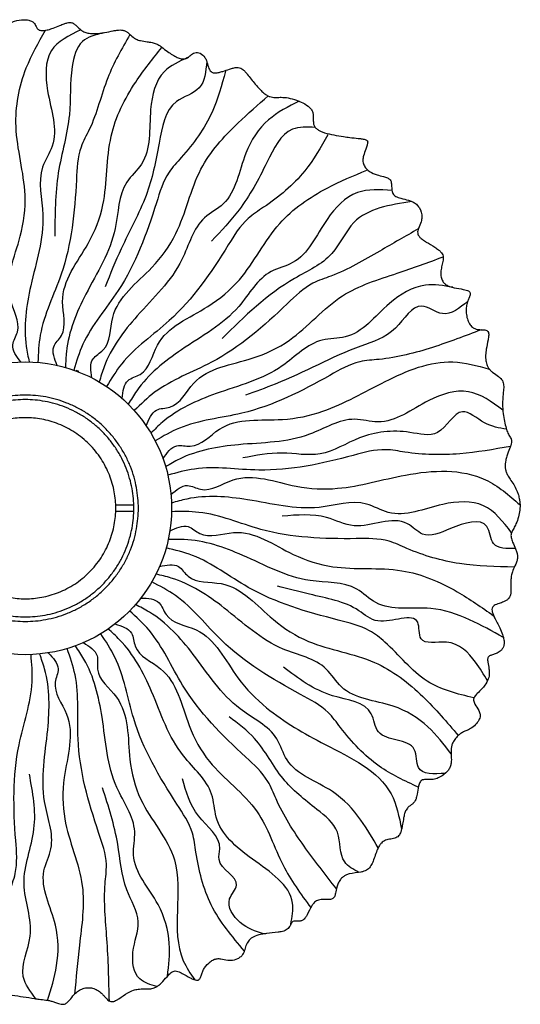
# Model space of a CAD drawing. Header units: centimetres. Extents: x -22 to 101, y -209 to 0.
# Tile 2 of 7: x 0 to 22, y -209 to -166. Entities that reach past the tile are written whole.
import ezdxf

# ---------------------------------------------------------------- set-up
doc = ezdxf.new("R2010")
doc.units = ezdxf.units.CM
doc.header["$MEASUREMENT"] = 0

# ---------------------------------------------------------------- blocks, each defined once
blk = doc.blocks.new('COAU04')
blk.add_circle((0, -187.282), 6.47)
for points, knots in [([(-2.34, -165.994), (-2.312, -165.974), (-2.268, -165.941), (-2.203, -165.905), (-2.147, -165.887), (-2.074, -165.886), (-2.004, -165.911), (-1.891, -165.963), (-1.774, -166.027), (-1.629, -166.083), (-1.504, -166.111), (-1.335, -166.105), (-1.171, -166.053), (-0.938, -165.957), (-0.724, -165.852), (-0.408, -165.734), (-0.129, -165.683), (0.141, -165.702), (0.281, -165.752), (0.36, -165.813), (0.434, -165.901), (0.482, -166.01), (0.551, -166.108), (0.61, -166.154), (0.703, -166.181), (0.839, -166.176), (1.024, -166.136), (1.259, -166.06), (1.429, -165.992), (1.525, -165.952)], [0, 0, 0, 0, 0.101133, 0.16671, 0.223261, 0.275817, 0.382184, 0.443978, 0.64979, 0.78001, 0.909422, 1.033549, 1.283048, 1.41931, 1.793093, 1.995853, 2.429465, 2.636523, 2.803751, 2.868471, 2.933575, 3.146814, 3.219813, 3.292981, 3.367801, 3.507551, 3.696332, 3.9365, 4.246652, 4.246652, 4.246652, 4.246652]), ([(-0.204, -180.816), (-0.392, -180.565), (-0.714, -180.135), (-0.084, -179.214), (-1.158, -177.599), (-0.171, -175.589), (0.133, -173.03), (-0.639, -170.574), (-0.159, -168.008), (0.584, -166.705), (0.893, -166.163)], [0, 0, 0, 0, 0.836412, 1.432654, 2.930971, 5.739565, 7.568621, 10.625694, 13.248996, 15.117047, 15.117047, 15.117047, 15.117047]), ([(2.454, -166.142), (1.938, -166.393), (0.841, -166.927), (0.909, -169.119), (1.578, -170.875), (0.443, -172.51), (1.048, -174.72), (0.192, -177.258), (-0.122, -179.482), (0.125, -180.587), (0.175, -180.815)], [0, 0, 0, 0, 1.586222, 3.377506, 5.822367, 6.853883, 8.954358, 12.129803, 14.819043, 15.518137, 15.518137, 15.518137, 15.518137]), ([(1.525, -165.952), (1.59, -165.926), (1.698, -165.881), (1.845, -165.833), (1.958, -165.814), (2.074, -165.822), (2.166, -165.875), (2.282, -165.979), (2.393, -166.1), (2.553, -166.217), (2.728, -166.281), (2.978, -166.317), (3.242, -166.306), (3.563, -166.258), (3.811, -166.199), (4.04, -166.158), (4.181, -166.145), (4.294, -166.151), (4.394, -166.177), (4.466, -166.216), (4.525, -166.259), (4.621, -166.338), (4.731, -166.453), (4.912, -166.569), (5.126, -166.633), (5.292, -166.655), (5.391, -166.669)], [0, 0, 0, 0, 0.21246, 0.350996, 0.463284, 0.554975, 0.694913, 0.77158, 1.024123, 1.18505, 1.364858, 1.577363, 1.938853, 2.15378, 2.551633, 2.703207, 2.853573, 2.974154, 3.040236, 3.163685, 3.217727, 3.259922, 3.533862, 3.694402, 3.899147, 4.198972, 4.198972, 4.198972, 4.198972]), ([(4.626, -166.347), (4.268, -166.974), (3.505, -168.306), (3.118, -170.1), (2.31, -171.483), (2.236, -173.715), (1.949, -176.554), (0.634, -179.074), (0.575, -180.431), (0.558, -180.836)], [0, 0, 0, 0, 2.156525, 4.581335, 5.433655, 6.891166, 11.12583, 13.967574, 15.175792, 15.175792, 15.175792, 15.175792]), ([(3.449, -166.274), (3.105, -166.361), (2.35, -166.55), (1.924, -168.117), (2.087, -170.043), (1.311, -172.513), (1.309, -174.325), (1.308, -175.264)], [0, 0, 0, 0, 0.996184, 2.186551, 4.326353, 6.936085, 9.747957, 9.747957, 9.747957, 9.747957]), ([(1.411, -180.968), (1.291, -180.678), (1.086, -180.182), (1.925, -179.447), (1.287, -177.615), (2.742, -175.913), (3.676, -173.513), (3.521, -170.927), (4.691, -168.592), (5.641, -167.413), (6.042, -166.915)], [0, 0, 0, 0, 0.836412, 1.432654, 2.930971, 5.739565, 7.568621, 10.625694, 13.248996, 15.173383, 15.173383, 15.173383, 15.173383]), ([(5.391, -166.669), (5.445, -166.676), (5.534, -166.688), (5.684, -166.716), (5.824, -166.766), (5.942, -166.84), (6.093, -166.952), (6.271, -167.094), (6.503, -167.248), (6.701, -167.359), (6.87, -167.421), (7.008, -167.438), (7.12, -167.408), (7.233, -167.337), (7.318, -167.257), (7.41, -167.188), (7.494, -167.143), (7.612, -167.137), (7.782, -167.19), (7.925, -167.321), (8.034, -167.544), (8.074, -167.732), (8.141, -167.899), (8.205, -167.991), (8.304, -168.046), (8.429, -168.05), (8.573, -168.025), (8.776, -167.966), (8.957, -167.901), (9.138, -167.843), (9.266, -167.809), (9.407, -167.798), (9.528, -167.829), (9.633, -167.899), (9.726, -167.993), (9.905, -168.209), (10.112, -168.481), (10.358, -168.76), (10.535, -168.93), (10.679, -169.036), (10.809, -169.096), (10.928, -169.122), (11.028, -169.128), (11.157, -169.127), (11.297, -169.122), (11.528, -169.13), (11.826, -169.187), (12.18, -169.314), (12.465, -169.474), (12.638, -169.637), (12.716, -169.781), (12.741, -169.959), (12.733, -170.111), (12.739, -170.261), (12.764, -170.375), (12.842, -170.491), (12.956, -170.572), (13.09, -170.636), (13.316, -170.717), (13.648, -170.795), (14.022, -170.856), (14.382, -170.902), (14.629, -170.927), (14.841, -170.951), (14.956, -170.968), (15.055, -170.997), (15.109, -171.028), (15.142, -171.071), (15.148, -171.105), (15.059, -171.42)], [0, 0, 0, 0, 0.161047, 0.2704, 0.457458, 0.60604, 0.683219, 1.024534, 1.285819, 1.521229, 1.703313, 1.823128, 1.935355, 2.04195, 2.223386, 2.283711, 2.38859, 2.50412, 2.630372, 2.915513, 3.064203, 3.370502, 3.488877, 3.601749, 3.703102, 3.817047, 3.971414, 4.142076, 4.449458, 4.549027, 4.711548, 4.848025, 4.968176, 5.080546, 5.223603, 5.364589, 5.921425, 6.248986, 6.478707, 6.657619, 6.781809, 6.906963, 7.019477, 7.081856, 7.29498, 7.439233, 7.776096, 8.200182, 8.564686, 8.751227, 8.906394, 9.048948, 9.284818, 9.362513, 9.499347, 9.629594, 9.775509, 9.912662, 10.076884, 10.49326, 10.935622, 11.212754, 11.582453, 11.679381, 11.854046, 11.930992, 11.988892, 12.037878, 12.089086, 12.089086, 12.089086, 12.089086]), ([(7.178, -167.371), (6.798, -167.54), (5.85, -167.963), (5.394, -169.897), (5.609, -171.785), (4.102, -173.084), (4.14, -175.376), (2.679, -177.62), (1.822, -179.696), (1.786, -180.828), (1.778, -181.062)], [0, 0, 0, 0, 1.194154, 2.985438, 5.430299, 6.461815, 8.56229, 11.737735, 14.426976, 15.126069, 15.126069, 15.126069, 15.126069]), ([(8.023, -167.542), (7.984, -167.985), (7.906, -168.86), (6.233, -169.263), (5.9, -171.352), (5.443, -173.55), (4.3, -175.564), (3.76, -176.929), (3.537, -177.492)], [0, 0, 0, 0, 1.207054, 2.385382, 4.369332, 6.760249, 9.354705, 11.174309, 11.174309, 11.174309, 11.174309]), ([(8.849, -167.975), (8.684, -168.588), (8.308, -169.987), (7.272, -171.403), (6.172, -172.557), (5.534, -174.694), (4.557, -177.376), (2.655, -179.49), (2.261, -180.79), (2.143, -181.178)], [0, 0, 0, 0, 1.891685, 4.316494, 5.168814, 6.626326, 10.860989, 13.702734, 14.910952, 14.910952, 14.910952, 14.910952]), ([(2.937, -181.518), (2.893, -181.207), (2.817, -180.675), (3.813, -180.172), (3.651, -178.239), (5.483, -176.952), (6.986, -174.862), (7.468, -172.306), (9.186, -170.411), (10.295, -169.453), (10.744, -169.065)], [0, 0, 0, 0, 0.836412, 1.432654, 2.930971, 5.739565, 7.568621, 10.625694, 13.248996, 15.035637, 15.035637, 15.035637, 15.035637]), ([(12.106, -169.294), (11.629, -169.535), (10.609, -170.049), (9.519, -171.724), (9.29, -173.674), (7.503, -174.547), (6.971, -176.781), (4.998, -178.59), (3.651, -180.388), (3.335, -181.475), (3.269, -181.699)], [0, 0, 0, 0, 1.579473, 3.370757, 5.815618, 6.847134, 8.947609, 12.123053, 14.812294, 15.511388, 15.511388, 15.511388, 15.511388]), ([(12.817, -170.45), (12.461, -170.434), (11.448, -170.389), (10.578, -172.266), (9.651, -173.975), (8.665, -175.026), (8.241, -175.478)], [0, 0, 0, 0, 1.006614, 2.856755, 5.289778, 7.126501, 7.126501, 7.126501, 7.126501]), ([(13.373, -170.782), (13.06, -171.335), (12.348, -172.596), (10.992, -173.711), (9.641, -174.555), (8.491, -176.466), (6.877, -178.821), (4.509, -180.395), (3.804, -181.556), (3.594, -181.903)], [0, 0, 0, 0, 1.891685, 4.316494, 5.168814, 6.626326, 10.860989, 13.702734, 14.910952, 14.910952, 14.910952, 14.910952]), ([(15.059, -171.42), (15.02, -171.515), (14.956, -171.674), (14.914, -171.911), (14.96, -172.114), (15.109, -172.331), (15.324, -172.474), (15.591, -172.566), (15.777, -172.603), (15.955, -172.654), (16.061, -172.698), (16.142, -172.774), (16.178, -172.854), (16.201, -172.991), (16.2, -173.137), (16.22, -173.281), (16.251, -173.375), (16.307, -173.451), (16.389, -173.507), (16.488, -173.549), (16.678, -173.605), (16.899, -173.652), (17.135, -173.737), (17.299, -173.843), (17.479, -174.059), (17.556, -174.341), (17.503, -174.663), (17.405, -174.848), (17.353, -175.016), (17.344, -175.12), (17.377, -175.226), (17.458, -175.326), (17.581, -175.422), (17.802, -175.566), (18.041, -175.698), (18.254, -175.842), (18.365, -175.938), (18.438, -176.036), (18.478, -176.146), (18.482, -176.263), (18.457, -176.421), (18.415, -176.573), (18.379, -176.768), (18.366, -176.954), (18.402, -177.163), (18.493, -177.318), (18.62, -177.421), (18.778, -177.489), (19.03, -177.554), (19.277, -177.591), (19.488, -177.636), (19.59, -177.67), (19.659, -177.72), (19.681, -177.79), (19.671, -177.859), (19.651, -177.92), (19.617, -178.006), (19.577, -178.1), (19.524, -178.25), (19.487, -178.433), (19.492, -178.668), (19.539, -178.908), (19.627, -179.123), (19.735, -179.261), (19.842, -179.332), (19.971, -179.381), (20.083, -179.39), (20.159, -179.394)], [0, 0, 0, 0, 0.307659, 0.515543, 0.711625, 0.920364, 1.293071, 1.468763, 1.765462, 1.860498, 2.025883, 2.106296, 2.187773, 2.28625, 2.521432, 2.62356, 2.72355, 2.813634, 2.903916, 3.017595, 3.137386, 3.496551, 3.696288, 3.886251, 4.07629, 4.530665, 4.727191, 5.044147, 5.150391, 5.256563, 5.354325, 5.47447, 5.639168, 5.821131, 6.266485, 6.456986, 6.591379, 6.705165, 6.819716, 6.940056, 7.053492, 7.297948, 7.412191, 7.649179, 7.85576, 8.040297, 8.178976, 8.340266, 8.553617, 8.958238, 9.088192, 9.202635, 9.278866, 9.337845, 9.410612, 9.485485, 9.529494, 9.688025, 9.793821, 10.004894, 10.245869, 10.493498, 10.73771, 10.938897, 11.013001, 11.118133, 11.348035, 11.348035, 11.348035, 11.348035]), ([(4.278, -182.429), (4.313, -182.117), (4.372, -181.583), (5.462, -181.343), (5.785, -179.431), (7.88, -178.64), (9.854, -176.987), (10.964, -174.647), (13.115, -173.164), (14.515, -172.589), (15.107, -172.345)], [0, 0, 0, 0, 0.836412, 1.432654, 2.930971, 5.739565, 7.568621, 10.625694, 13.248996, 15.173383, 15.173383, 15.173383, 15.173383]), ([(16.215, -173.238), (15.683, -173.203), (14.527, -173.126), (13.098, -174.627), (12.381, -176.407), (10.435, -176.816), (9.363, -178.843), (7.002, -180.106), (5.251, -181.513), (4.674, -182.487), (4.555, -182.688)], [0, 0, 0, 0, 1.52904, 3.320324, 5.765185, 6.796701, 8.897176, 12.072621, 14.761862, 15.460955, 15.460955, 15.460955, 15.460955]), ([(17.099, -173.728), (16.119, -173.877), (14.533, -174.119), (13.655, -176.282), (11.159, -177.367), (9.693, -178.806), (8.699, -179.781)], [0, 0, 0, 0, 2.728592, 4.414222, 6.395973, 10.559458, 10.559458, 10.559458, 10.559458]), ([(17.379, -174.936), (16.81, -175.262), (15.541, -175.99), (14.03, -176.882), (12.501, -177.349), (10.916, -178.92), (8.765, -180.797), (6.08, -181.733), (5.109, -182.682), (4.819, -182.966)], [0, 0, 0, 0, 1.9676, 4.39241, 5.24473, 6.702241, 10.936905, 13.778649, 14.986867, 14.986867, 14.986867, 14.986867]), ([(5.351, -183.646), (5.462, -183.352), (5.652, -182.85), (6.767, -182.888), (7.556, -181.117), (9.781, -180.869), (12.107, -179.769), (13.751, -177.727), (16.319, -176.967), (17.806, -176.42), (18.476, -176.174)], [0, 0, 0, 0, 0.836412, 1.432654, 2.930971, 5.739565, 7.568621, 10.625694, 13.248996, 15.399754, 15.399754, 15.399754, 15.399754]), ([(18.903, -177.52), (18.495, -177.449), (17.484, -177.27), (15.838, -178.271), (14.696, -179.829), (12.71, -179.739), (11.168, -181.437), (8.567, -182.073), (6.521, -183), (5.72, -183.8), (5.554, -183.965)], [0, 0, 0, 0, 1.210161, 3.001445, 5.446306, 6.477822, 8.578297, 11.753742, 14.442982, 15.142076, 15.142076, 15.142076, 15.142076]), ([(19.567, -178.131), (19.202, -178.438), (18.554, -178.985), (17.299, -177.935), (16.393, -179.625), (14.064, -180.301), (11.918, -181.509), (10.177, -182.127), (9.737, -182.284)], [0, 0, 0, 0, 1.252618, 2.22847, 3.745314, 5.466306, 9.608926, 11.010116, 11.010116, 11.010116, 11.010116]), ([(20.159, -179.394), (19.447, -179.667), (17.98, -180.229), (16.175, -180.694), (14.578, -180.771), (12.652, -181.897), (10.102, -183.18), (7.269, -183.419), (6.092, -184.097), (5.741, -184.3)], [0, 0, 0, 0, 2.288718, 4.713527, 5.565847, 7.023359, 11.258022, 14.099767, 15.307985, 15.307985, 15.307985, 15.307985]), ([(20.159, -179.394), (20.193, -179.396), (20.246, -179.398), (20.328, -179.405), (20.384, -179.418), (20.432, -179.443), (20.468, -179.48), (20.489, -179.549), (20.492, -179.637), (20.482, -179.737), (20.446, -179.943), (20.386, -180.199), (20.351, -180.507), (20.357, -180.753), (20.405, -180.952), (20.481, -181.096), (20.572, -181.198), (20.722, -181.321), (20.886, -181.425), (21.026, -181.546), (21.098, -181.638), (21.152, -181.776), (21.157, -181.926), (21.141, -182.159), (21.112, -182.392), (21.099, -182.735), (21.126, -183.071), (21.186, -183.433), (21.254, -183.719), (21.321, -183.922), (21.384, -184.051), (21.419, -184.108), (21.438, -184.138)], [0, 0, 0, 0, 0.099941, 0.158828, 0.248446, 0.271729, 0.319936, 0.400183, 0.480653, 0.585982, 0.701324, 1.108388, 1.372946, 1.628772, 1.84591, 1.979472, 2.115314, 2.252401, 2.562601, 2.696187, 2.806974, 2.910047, 3.134281, 3.252253, 3.613547, 3.834438, 4.282659, 4.621277, 4.935313, 5.16443, 5.260851, 5.366411, 5.366411, 5.366411, 5.366411]), ([(6.087, -185.091), (6.267, -184.834), (6.576, -184.395), (7.647, -184.71), (8.851, -183.187), (11.07, -183.517), (13.589, -182.975), (15.871, -181.621), (18.428, -180.552), (19.981, -180.984), (20.516, -181.133)], [0, 0, 0, 0, 0.836412, 1.432654, 2.930971, 5.739565, 7.568621, 10.625694, 13.739632, 15.376933, 15.376933, 15.376933, 15.376933]), ([(21.119, -182.948), (20.627, -182.586), (19.626, -181.851), (17.571, -182.504), (16.089, -183.716), (14.186, -183.137), (12.271, -184.398), (9.593, -184.368), (7.381, -184.756), (6.406, -185.332), (6.205, -185.451)], [0, 0, 0, 0, 1.729815, 3.521099, 5.96596, 6.997476, 9.097951, 12.273396, 14.962637, 15.66173, 15.66173, 15.66173, 15.66173]), ([(21.28, -183.793), (20.953, -183.737), (20.276, -183.621), (19.175, -182.556), (18.387, -184.268), (16.628, -183.766), (14.853, -183.971), (13.142, -185.101), (11.318, -184.733), (10.191, -184.95), (9.615, -185.061)], [0, 0, 0, 0, 1.016636, 2.1092, 3.540024, 4.761741, 7.004705, 8.881834, 10.561976, 12.315984, 12.315984, 12.315984, 12.315984]), ([(21.438, -184.138), (21.452, -184.161), (21.476, -184.199), (21.51, -184.279), (21.505, -184.383), (21.472, -184.489), (21.413, -184.658), (21.339, -184.849), (21.266, -185.078), (21.225, -185.259), (21.21, -185.423), (21.228, -185.574), (21.277, -185.72), (21.362, -185.88), (21.435, -185.987), (21.477, -186.049)], [0, 0, 0, 0, 0.08026, 0.136295, 0.254594, 0.386652, 0.470108, 0.79177, 0.999511, 1.190564, 1.348103, 1.492254, 1.644153, 1.807057, 2.033811, 2.033811, 2.033811, 2.033811]), ([(21.45, -184.551), (20.706, -184.682), (19.164, -184.954), (17.305, -184.921), (15.74, -184.602), (13.594, -185.212), (10.805, -185.822), (8.002, -185.349), (6.693, -185.713), (6.302, -185.821)], [0, 0, 0, 0, 2.263559, 4.688369, 5.540689, 6.9982, 11.232864, 14.074608, 15.282826, 15.282826, 15.282826, 15.282826]), ([(6.441, -186.673), (6.679, -186.47), (7.088, -186.121), (8.047, -186.692), (9.592, -185.518), (11.657, -186.386), (14.237, -186.498), (16.894, -185.65), (19.995, -185.491), (21.391, -186.71), (21.877, -187.133)], [0, 0, 0, 0, 0.836412, 1.432654, 2.930971, 5.739565, 7.568621, 10.625694, 14.168899, 16.058474, 16.058474, 16.058474, 16.058474]), ([(21.477, -186.049), (21.533, -186.13), (21.637, -186.287), (21.74, -186.507), (21.811, -186.708), (21.851, -186.878), (21.896, -187.204), (21.848, -187.574), (21.729, -187.907), (21.636, -188.106), (21.565, -188.225), (21.498, -188.359), (21.472, -188.464), (21.481, -188.578), (21.509, -188.676), (21.576, -188.843), (21.664, -189.027), (21.737, -189.229), (21.768, -189.375), (21.768, -189.52), (21.732, -189.644), (21.659, -189.82), (21.564, -190), (21.49, -190.23), (21.466, -190.498), (21.481, -190.745), (21.474, -190.969), (21.456, -191.098), (21.416, -191.213), (21.344, -191.31), (21.235, -191.383), (21.083, -191.448), (20.944, -191.49), (20.818, -191.536), (20.739, -191.573), (20.669, -191.628), (20.629, -191.712), (20.636, -191.83), (20.683, -191.969), (20.801, -192.218), (20.965, -192.504), (21.101, -192.835), (21.169, -193.08), (21.179, -193.248), (21.159, -193.37), (21.132, -193.439), (21.078, -193.523), (20.986, -193.616), (20.86, -193.688), (20.717, -193.744), (20.616, -193.771), (20.532, -193.801), (20.49, -193.827), (20.458, -193.866), (20.442, -193.925), (20.443, -193.999), (20.463, -194.151), (20.501, -194.335), (20.517, -194.542), (20.51, -194.694), (20.462, -194.889), (20.35, -195.076), (20.173, -195.283), (20.031, -195.419), (19.92, -195.537), (19.869, -195.604), (19.83, -195.679), (19.816, -195.764), (19.839, -195.854), (19.919, -196.006), (20.037, -196.17), (20.098, -196.329), (20.108, -196.388)], [0, 0, 0, 0, 0.294864, 0.562883, 0.727172, 0.933207, 1.087341, 1.710472, 2.035311, 2.149081, 2.366835, 2.451439, 2.596958, 2.687386, 2.791828, 2.904114, 3.226895, 3.402303, 3.547431, 3.672589, 3.8358, 3.930765, 4.24354, 4.44572, 4.652404, 5.045443, 5.188739, 5.32402, 5.435035, 5.549867, 5.682993, 5.82226, 6.048103, 6.116635, 6.225111, 6.307728, 6.381397, 6.495733, 6.653058, 6.82104, 7.32251, 7.642213, 7.889376, 8.085923, 8.142624, 8.259184, 8.305226, 8.442022, 8.647711, 8.737912, 8.902196, 8.958689, 9.006477, 9.048645, 9.108098, 9.185384, 9.269721, 9.567725, 9.748094, 9.892017, 10.024483, 10.344963, 10.536783, 10.842954, 10.932721, 11.023542, 11.096858, 11.18331, 11.275822, 11.373057, 11.698043, 11.87856, 11.87856, 11.87856, 11.87856]), ([(21.5, -188.365), (21.127, -187.881), (20.367, -186.893), (18.204, -187.028), (16.471, -187.829), (14.771, -186.796), (12.602, -187.54), (10.017, -186.845), (7.777, -186.671), (6.69, -186.987), (6.465, -187.052)], [0, 0, 0, 0, 1.725786, 3.51707, 5.961931, 6.993447, 9.093922, 12.269367, 14.958608, 15.657701, 15.657701, 15.657701, 15.657701]), ([(21.627, -189.88), (20.815, -189.865), (19.192, -189.835), (17.348, -189.297), (15.912, -188.601), (13.682, -188.657), (10.829, -188.555), (8.231, -187.399), (6.873, -187.426), (6.467, -187.435)], [0, 0, 0, 0, 2.426993, 4.851803, 5.704123, 7.161634, 11.396297, 14.238042, 15.44626, 15.44626, 15.44626, 15.44626]), ([(21.674, -189.063), (21.285, -189.072), (20.576, -189.088), (20.513, -187.573), (18.839, -188.122), (17.66, -188.692), (16.522, -187.411), (14.84, -188.414), (13.125, -187.479), (12.026, -187.575), (11.357, -187.634)], [0, 0, 0, 0, 0.988227, 1.802783, 3.409801, 4.674354, 5.480223, 7.84323, 9.107374, 11.076023, 11.076023, 11.076023, 11.076023]), ([(6.39, -188.294), (6.671, -188.156), (7.154, -187.92), (7.94, -188.712), (9.728, -187.96), (11.518, -189.305), (13.972, -190.087), (16.543, -189.769), (18.947, -190.791), (20.183, -191.664), (20.706, -192.034)], [0, 0, 0, 0, 0.836412, 1.432654, 2.930971, 5.739565, 7.568621, 10.625694, 13.248996, 15.173383, 15.173383, 15.173383, 15.173383]), ([(21.143, -192.994), (20.652, -192.718), (19.64, -192.15), (17.763, -191.491), (15.81, -191.917), (14.431, -190.481), (12.141, -190.668), (9.811, -189.349), (7.685, -188.624), (6.553, -188.66), (6.319, -188.667)], [0, 0, 0, 0, 1.687138, 3.478422, 5.923283, 6.954799, 9.055274, 12.230719, 14.919959, 15.619053, 15.619053, 15.619053, 15.619053]), ([(19.84, -195.665), (19.107, -195.485), (17.527, -195.098), (16.368, -193.526), (15.074, -192.529), (12.92, -192.004), (10.169, -191.212), (7.944, -189.443), (6.621, -189.131), (6.226, -189.038)], [0, 0, 0, 0, 2.198019, 4.741019, 5.593339, 7.05085, 11.285514, 14.127258, 15.335476, 15.335476, 15.335476, 15.335476]), ([(5.937, -189.852), (6.244, -189.788), (6.771, -189.679), (7.335, -190.642), (9.254, -190.358), (10.653, -192.106), (12.835, -193.474), (15.408, -193.803), (17.58, -195.483), (18.645, -196.738), (19.145, -197.327)], [0, 0, 0, 0, 0.836412, 1.432654, 2.930971, 5.739565, 7.568621, 10.625694, 13.248996, 15.571916, 15.571916, 15.571916, 15.571916]), ([(17.382, -199.609), (16.784, -199.33), (15.447, -198.707), (14.235, -197.401), (13.307, -196.105), (11.328, -195.077), (8.876, -193.615), (7.156, -191.35), (5.953, -190.72), (5.594, -190.532)], [0, 0, 0, 0, 1.965934, 4.390744, 5.243064, 6.700575, 10.935239, 13.776983, 14.985201, 14.985201, 14.985201, 14.985201]), ([(18.831, -198.138), (18.51, -197.717), (17.826, -196.816), (16.14, -195.794), (14.163, -195.701), (13.181, -193.971), (10.918, -193.581), (8.989, -191.725), (7.109, -190.494), (6.004, -190.246), (5.776, -190.195)], [0, 0, 0, 0, 1.575292, 3.366576, 5.811437, 6.842953, 8.943428, 12.118872, 14.808113, 15.507206, 15.507206, 15.507206, 15.507206]), ([(20.443, -194.902), (20.276, -194.629), (19.838, -193.914), (18.931, -192.952), (17.323, -193.418), (17.542, -191.664), (15.7, -192.623), (14.436, -191.444), (12.821, -191.17), (11.615, -190.846), (11.145, -190.719)], [0, 0, 0, 0, 0.970179, 2.538136, 3.668383, 4.409964, 6.16682, 7.128255, 9.425606, 10.893993, 10.893993, 10.893993, 10.893993]), ([(5.112, -191.248), (5.425, -191.262), (5.962, -191.288), (6.269, -192.361), (8.2, -192.561), (9.106, -194.617), (10.931, -196.435), (13.347, -197.825), (16.18, -199.134), (16.53, -200.918), (16.639, -201.468)], [0, 0, 0, 0, 0.836412, 1.432654, 2.930971, 5.739565, 7.568621, 10.625694, 14.27125, 15.898278, 15.898278, 15.898278, 15.898278]), ([(13.759, -204.099), (13.272, -203.477), (12.285, -202.22), (11.263, -200.63), (10.697, -199.135), (9.031, -197.652), (7.022, -195.623), (5.92, -193.003), (4.911, -192.092), (4.61, -191.821)], [0, 0, 0, 0, 2.369729, 4.794539, 5.646859, 7.10437, 11.339034, 14.180778, 15.388996, 15.388996, 15.388996, 15.388996]), ([(15.603, -202.294), (15.363, -201.875), (14.826, -200.938), (13.531, -199.532), (11.622, -198.96), (11.104, -197.038), (9.008, -196.098), (7.601, -193.82), (6.087, -192.161), (5.079, -191.646), (4.871, -191.54)], [0, 0, 0, 0, 1.442356, 3.23364, 5.678501, 6.710017, 8.810492, 11.985937, 14.675177, 15.374271, 15.374271, 15.374271, 15.374271]), ([(11.742, -205.665), (11.799, -205.343), (12.017, -204.114), (10.012, -202.842), (8.384, -201.467), (8.317, -199.499), (6.539, -198.058), (5.735, -195.506), (4.683, -193.521), (3.834, -192.772), (3.659, -192.618)], [0, 0, 0, 0, 0.935942, 3.573695, 6.018556, 7.050072, 9.150547, 12.325992, 15.015233, 15.714326, 15.714326, 15.714326, 15.714326]), ([(3.965, -192.394), (4.265, -192.487), (4.778, -192.645), (4.809, -193.76), (6.627, -194.436), (7.016, -196.64), (8.253, -198.897), (10.436, -200.387), (11.223, -203.01), (12.181, -204.325), (12.623, -204.931)], [0, 0, 0, 0, 0.836412, 1.432654, 2.930971, 5.739565, 7.568621, 10.625694, 13.248996, 15.495786, 15.495786, 15.495786, 15.495786]), ([(9.696, -206.852), (9.147, -206.202), (8.07, -204.926), (7.6, -203.006), (7.41, -201.425), (6.171, -199.57), (4.727, -197.108), (4.311, -194.295), (3.56, -193.163), (3.337, -192.825)], [0, 0, 0, 0, 2.517913, 4.942723, 5.795043, 7.252554, 11.487218, 14.328962, 15.53718, 15.53718, 15.53718, 15.53718]), ([(3.719, -209.057), (3.696, -208.139), (3.651, -206.413), (3.433, -204.406), (3.665, -202.823), (2.917, -200.72), (2.136, -197.975), (2.432, -195.147), (1.986, -193.864), (1.853, -193.481)], [0, 0, 0, 0, 2.75562, 5.18043, 6.03275, 7.490261, 11.724925, 14.566669, 15.774887, 15.774887, 15.774887, 15.774887]), ([(6.29, -207.957), (6.344, -207.474), (6.465, -206.393), (5.935, -204.536), (4.561, -203.114), (5.03, -201.181), (3.647, -199.348), (3.511, -196.674), (2.984, -194.49), (2.348, -193.553), (2.217, -193.36)], [0, 0, 0, 0, 1.446054, 3.237338, 5.682199, 6.713715, 8.81419, 11.989635, 14.678875, 15.377969, 15.377969, 15.377969, 15.377969]), ([(2.569, -193.22), (2.836, -193.384), (3.294, -193.665), (3.047, -194.753), (4.638, -195.86), (4.474, -198.09), (5.087, -200.588), (7.422, -203.035), (6.265, -206.316), (7.303, -207.843), (7.49, -208.118)], [0, 0, 0, 0, 0.836412, 1.432654, 2.930971, 5.739565, 7.568621, 10.625694, 15.099984, 16.081892, 16.081892, 16.081892, 16.081892]), ([(-1.452, -208.714), (-1.391, -208.009), (-1.259, -206.499), (-0.927, -204.723), (-0.316, -203.246), (-0.515, -201.024), (-0.591, -198.17), (0.399, -195.505), (0.287, -194.151), (0.253, -193.747)], [0, 0, 0, 0, 2.121728, 4.546537, 5.398857, 6.856369, 11.091032, 13.932777, 15.140995, 15.140995, 15.140995, 15.140995]), ([(0.988, -209.026), (1.145, -208.519), (1.481, -207.44), (1.469, -205.473), (0.479, -203.751), (1.415, -201.995), (0.531, -199.876), (1.065, -197.252), (1.098, -195.006), (0.715, -193.94), (0.635, -193.721)], [0, 0, 0, 0, 1.58363, 3.374914, 5.819775, 6.851291, 8.951766, 12.12721, 14.816451, 15.515544, 15.515544, 15.515544, 15.515544]), ([(1.011, -193.672), (1.23, -193.898), (1.603, -194.284), (1.094, -195.276), (2.361, -196.744), (1.637, -198.863), (1.643, -201.436), (2.79, -203.793), (2.383, -206.446), (2.245, -208.03), (2.183, -208.747)], [0, 0, 0, 0, 0.836412, 1.432654, 2.930971, 5.739565, 7.568621, 10.625694, 13.248996, 15.416866, 15.416866, 15.416866, 15.416866]), ([(18.575, -198.996), (18.064, -199.025), (17.209, -199.072), (17.408, -197.391), (15.493, -197.661), (15.38, -195.855), (13.212, -195.677), (12.072, -194.805), (11.423, -194.308)], [0, 0, 0, 0, 1.215223, 2.038316, 3.795909, 4.659277, 6.548978, 9.05252, 9.05252, 9.05252, 9.05252]), ([(14.752, -203.371), (14.508, -203.24), (13.84, -202.883), (14.029, -201.472), (12.696, -200.433), (11.254, -199.301), (10.395, -197.534), (9.415, -196.798), (9.017, -196.499)], [0, 0, 0, 0, 0.778179, 2.126091, 3.488909, 5.513459, 7.678827, 9.157451, 9.157451, 9.157451, 9.157451]), ([(20.108, -196.388), (20.114, -196.424), (20.114, -196.5), (20.077, -196.616), (20.007, -196.733), (19.884, -196.877), (19.744, -196.991), (19.58, -197.079), (19.469, -197.118), (19.343, -197.177), (19.211, -197.262), (19.06, -197.404), (18.937, -197.569), (18.862, -197.733), (18.829, -197.888), (18.824, -198.112), (18.847, -198.344), (18.831, -198.581), (18.779, -198.746), (18.669, -198.913), (18.497, -199.072), (18.276, -199.2), (18.081, -199.261), (17.918, -199.276), (17.832, -199.274), (17.784, -199.272)], [0, 0, 0, 0, 0.10676, 0.225649, 0.361058, 0.515226, 0.792757, 0.898993, 1.071998, 1.144663, 1.314428, 1.544052, 1.76195, 1.929195, 2.082709, 2.233566, 2.599959, 2.781336, 2.94275, 3.115074, 3.376105, 3.642366, 3.874238, 3.987555, 4.131531, 4.131531, 4.131531, 4.131531]), ([(0.461, -208.954), (0.221, -208.637), (-0.408, -207.81), (0.58, -206.003), (-0.407, -203.831), (0.634, -201.471), (0.332, -199.84), (0.181, -199.03)], [0, 0, 0, 0, 1.118819, 2.927454, 5.264379, 7.725886, 10.156574, 10.156574, 10.156574, 10.156574]), ([(10.536, -206.093), (10.18, -205.974), (9.468, -205.736), (8.752, -204.671), (9.747, -203.717), (8.386, -203.131), (8.785, -201.875), (7.418, -200.937), (7.107, -199.807), (6.949, -199.232)], [0, 0, 0, 0, 1.144117, 2.288618, 2.965774, 4.347111, 4.819311, 6.546026, 8.339758, 8.339758, 8.339758, 8.339758]), ([(5.823, -208.413), (5.538, -208.336), (4.835, -208.145), (4.632, -206.797), (5.243, -205.511), (4.267, -203.986), (4.155, -201.938), (3.679, -200.458), (3.414, -199.635)], [0, 0, 0, 0, 0.829612, 2.045478, 3.411672, 4.912211, 6.970817, 9.549844, 9.549844, 9.549844, 9.549844]), ([(17.784, -199.272), (17.739, -199.271), (17.664, -199.268), (17.563, -199.283), (17.49, -199.327), (17.445, -199.394), (17.414, -199.475), (17.369, -199.648), (17.344, -199.839), (17.298, -200.05), (17.255, -200.192), (17.167, -200.314), (17.062, -200.393), (16.986, -200.449), (16.932, -200.496), (16.886, -200.544), (16.838, -200.611), (16.799, -200.695), (16.77, -200.786), (16.742, -200.904), (16.71, -201.084), (16.68, -201.281), (16.64, -201.472), (16.599, -201.609), (16.547, -201.719), (16.478, -201.799), (16.388, -201.851), (16.24, -201.895), (16.082, -201.909), (15.929, -201.948), (15.827, -201.996), (15.734, -202.079), (15.651, -202.197), (15.516, -202.463), (15.431, -202.751), (15.306, -203.048), (15.214, -203.192), (15.084, -203.285), (14.971, -203.33), (14.715, -203.385), (14.439, -203.401), (14.175, -203.488), (14.039, -203.57), (13.924, -203.692), (13.833, -203.85), (13.762, -204.054), (13.734, -204.234), (13.7, -204.373), (13.672, -204.443), (13.632, -204.504), (13.572, -204.548), (13.493, -204.567), (13.352, -204.572), (13.193, -204.56), (12.997, -204.579), (12.854, -204.633), (12.745, -204.74), (12.609, -204.934), (12.515, -205.158), (12.403, -205.352), (12.343, -205.431), (12.264, -205.496), (12.17, -205.527), (12.059, -205.533), (11.978, -205.527), (11.896, -205.527), (11.831, -205.539), (11.786, -205.588), (11.741, -205.664), (11.699, -205.754), (11.625, -205.851), (11.538, -205.92), (11.432, -205.965), (11.31, -205.996), (11.054, -206.04), (10.774, -206.059), (10.434, -206.106), (10.184, -206.17), (9.976, -206.285), (9.864, -206.404), (9.827, -206.469), (9.811, -206.503)], [0, 0, 0, 0, 0.135762, 0.223825, 0.302428, 0.385281, 0.462536, 0.562506, 0.920251, 1.03917, 1.209857, 1.362078, 1.483155, 1.603691, 1.646295, 1.696464, 1.803961, 1.889465, 1.973605, 2.092197, 2.251337, 2.523405, 2.688098, 2.836322, 2.952853, 3.050969, 3.149225, 3.260649, 3.511996, 3.622888, 3.735318, 3.847202, 3.991077, 4.167538, 4.739842, 4.888439, 5.135565, 5.244673, 5.361394, 5.498576, 6.02796, 6.187055, 6.326955, 6.500827, 6.684168, 6.872857, 7.14575, 7.226616, 7.304853, 7.37048, 7.443185, 7.52441, 7.610058, 7.864931, 8.001461, 8.20072, 8.314084, 8.452872, 8.910905, 9.034481, 9.127623, 9.20591, 9.341129, 9.414525, 9.541316, 9.583495, 9.661093, 9.733978, 9.774926, 9.927475, 10.029396, 10.13857, 10.256651, 10.372715, 10.516596, 11.034499, 11.214438, 11.545507, 11.805913, 11.918083, 12.030388, 12.030388, 12.030388, 12.030388]), ([(-15.072, -202.758), (-15.049, -202.844), (-15.005, -203.008), (-14.888, -203.204), (-14.716, -203.427), (-14.558, -203.607), (-14.412, -203.803), (-14.336, -203.915), (-14.227, -204.058), (-14.111, -204.176), (-13.95, -204.269), (-13.794, -204.32), (-13.525, -204.375), (-13.229, -204.409), (-12.951, -204.48), (-12.805, -204.553), (-12.674, -204.65), (-12.555, -204.771), (-12.432, -204.9), (-12.276, -205.034), (-12.004, -205.182), (-11.698, -205.288), (-11.401, -205.36), (-11.225, -205.385), (-11.041, -205.422), (-10.822, -205.478), (-10.579, -205.571), (-10.375, -205.708), (-10.26, -205.834), (-10.17, -206.011), (-10.113, -206.18), (-10.031, -206.364), (-9.952, -206.488), (-9.845, -206.59), (-9.702, -206.689), (-9.487, -206.785), (-9.104, -206.911), (-8.751, -206.994), (-8.415, -207.096), (-8.253, -207.152), (-8.088, -207.205), (-7.989, -207.232), (-7.87, -207.252), (-7.766, -207.258), (-7.617, -207.238), (-7.491, -207.215), (-7.389, -207.206), (-7.273, -207.203), (-7.099, -207.232), (-6.913, -207.338), (-6.71, -207.476), (-6.54, -207.606), (-6.333, -207.752), (-6.133, -207.876), (-5.913, -207.957), (-5.663, -208.02), (-5.438, -208.061), (-5.2, -208.132), (-4.983, -208.243), (-4.807, -208.366), (-4.626, -208.473), (-4.475, -208.539), (-4.239, -208.542), (-4.042, -208.488), (-3.844, -208.464), (-3.676, -208.475), (-3.512, -208.527), (-3.29, -208.612), (-3.061, -208.712), (-2.787, -208.807), (-2.562, -208.87), (-2.364, -208.905), (-2.189, -208.913), (-2.022, -208.893), (-1.881, -208.857), (-1.73, -208.806), (-1.61, -208.758), (-1.48, -208.717), (-1.369, -208.7), (-1.238, -208.703), (-1.076, -208.719), (-0.856, -208.75), (-0.355, -208.826), (0.143, -208.907), (0.639, -208.98), (0.835, -209.004), (1.012, -209.028), (1.144, -209.055), (1.243, -209.091), (1.295, -209.111)], [0, 0, 0, 0, 0.269395, 0.505174, 0.680295, 1.112951, 1.22195, 1.416528, 1.517197, 1.760048, 1.909508, 2.071618, 2.251356, 2.731726, 2.965261, 3.107525, 3.221024, 3.451512, 3.614857, 3.756426, 4.065415, 4.541011, 4.725905, 4.979843, 5.075258, 5.28808, 5.658374, 5.851228, 6.020413, 6.166746, 6.442288, 6.554808, 6.771273, 6.881028, 6.996775, 7.289246, 7.584273, 8.20817, 8.37625, 8.635338, 8.724314, 8.893595, 8.943054, 9.086295, 9.205346, 9.394408, 9.470161, 9.512092, 9.742067, 9.991669, 10.145775, 10.482712, 10.630857, 10.908007, 11.18673, 11.330217, 11.681966, 11.871804, 12.074113, 12.408441, 12.515956, 12.705507, 12.895953, 13.21206, 13.31713, 13.492254, 13.715044, 13.830041, 14.20612, 14.463555, 14.701012, 14.906363, 15.065728, 15.225112, 15.407265, 15.50152, 15.703102, 15.796022, 15.909372, 16.03997, 16.186455, 16.39957, 16.705249, 17.70752, 17.911826, 18.211081, 18.299119, 18.448456, 18.614041, 18.614041, 18.614041, 18.614041]), ([(3.506, -208.861), (3.542, -208.902), (3.6, -208.971), (3.693, -209.048), (3.784, -209.085), (3.872, -209.084), (3.956, -209.057), (4.044, -209.013), (4.238, -208.892), (4.47, -208.72), (4.755, -208.575), (4.96, -208.533), (5.198, -208.518), (5.439, -208.531), (5.682, -208.491), (5.83, -208.413), (5.929, -208.339), (6.012, -208.264), (6.145, -208.13), (6.269, -207.977), (6.404, -207.833), (6.488, -207.765), (6.585, -207.726), (6.694, -207.73), (6.809, -207.772), (7.01, -207.874), (7.218, -207.999), (7.431, -208.1), (7.552, -208.138), (7.638, -208.137), (7.697, -208.097), (7.732, -208.042), (7.773, -207.947), (7.804, -207.844), (7.857, -207.711), (7.958, -207.528), (8.124, -207.348), (8.324, -207.224), (8.483, -207.179), (8.695, -207.187), (8.891, -207.24), (9.149, -207.265), (9.358, -207.213), (9.542, -207.092), (9.645, -206.973), (9.719, -206.805), (9.755, -206.646), (9.797, -206.535), (9.811, -206.503)], [0, 0, 0, 0, 0.161583, 0.26865, 0.36048, 0.451479, 0.527861, 0.625868, 0.745268, 1.2121, 1.490969, 1.70091, 1.833309, 2.206487, 2.422096, 2.567362, 2.702324, 2.793174, 2.904114, 3.267861, 3.38153, 3.497443, 3.590875, 3.690464, 3.817521, 3.957486, 4.363461, 4.546159, 4.663016, 4.743019, 4.800112, 4.868577, 4.937538, 5.108371, 5.191779, 5.365917, 5.736175, 5.913725, 6.068341, 6.224659, 6.543241, 6.676428, 7.000502, 7.171781, 7.332978, 7.465163, 7.717548, 7.821907, 7.821907, 7.821907, 7.821907]), ([(1.295, -209.111), (1.35, -209.132), (1.444, -209.167), (1.576, -209.198), (1.682, -209.203), (1.796, -209.172), (1.884, -209.099), (2.007, -208.961), (2.124, -208.796), (2.308, -208.63), (2.497, -208.521), (2.711, -208.462), (2.93, -208.47), (3.141, -208.545), (3.3, -208.649), (3.42, -208.76), (3.475, -208.825), (3.506, -208.861)], [0, 0, 0, 0, 0.177527, 0.300426, 0.4054, 0.494146, 0.649214, 0.741175, 1.051401, 1.251612, 1.483402, 1.700108, 1.910468, 2.132461, 2.365992, 2.478372, 2.621583, 2.621583, 2.621583, 2.621583])]:
    blk.add_open_spline(points, degree=3, knots=knots)
for points, weights in [([(2.248, -181.184), (2.304, -181.204), (2.36, -181.226)], [1, 0.999958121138, 1]), ([(3.997, -187.132), (4.397, -187.132), (4.797, -187.132)], [1, 0.999999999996, 1]), ([(4.797, -187.432), (4.397, -187.432), (3.997, -187.432)], [1, 0.999999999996, 1])]:
    blk.add_rational_spline(points, weights, degree=2)
for points, knots in [([(-5, -187.282), (-5, -182.282), (0, -182.282), (5, -182.282), (5, -187.282), (5, -192.282), (0, -192.282), (-5, -192.282), (-5, -187.282)], [0, 0, 0, 7.853982, 7.853982, 15.707963, 15.707963, 23.561945, 23.561945, 31.415927, 31.415927, 31.415927]), ([(-4.8, -187.282), (-4.8, -182.482), (0, -182.482), (4.8, -182.482), (4.8, -187.282), (4.8, -192.082), (0, -192.082), (-4.8, -192.082), (-4.8, -187.282)], [0, 0, 0, 7.539822, 7.539822, 15.079645, 15.079645, 22.619467, 22.619467, 30.159289, 30.159289, 30.159289]), ([(-4, -187.282), (-4, -183.282), (0, -183.282), (4, -183.282), (4, -187.282), (4, -191.282), (0, -191.282), (-4, -191.282), (-4, -187.282)], [0, 0, 0, 6.283185, 6.283185, 12.566371, 12.566371, 18.849556, 18.849556, 25.132741, 25.132741, 25.132741])]:
    blk.add_rational_spline(points, [1, 0.707106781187, 1, 0.707106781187, 1, 0.707106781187, 1, 0.707106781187, 1], degree=2, knots=knots)

msp = doc.modelspace()

# ---------------------------------------------------------------- block references
msp.add_blockref('COAU04', (0, 0))

doc.saveas('drawing.dxf')
